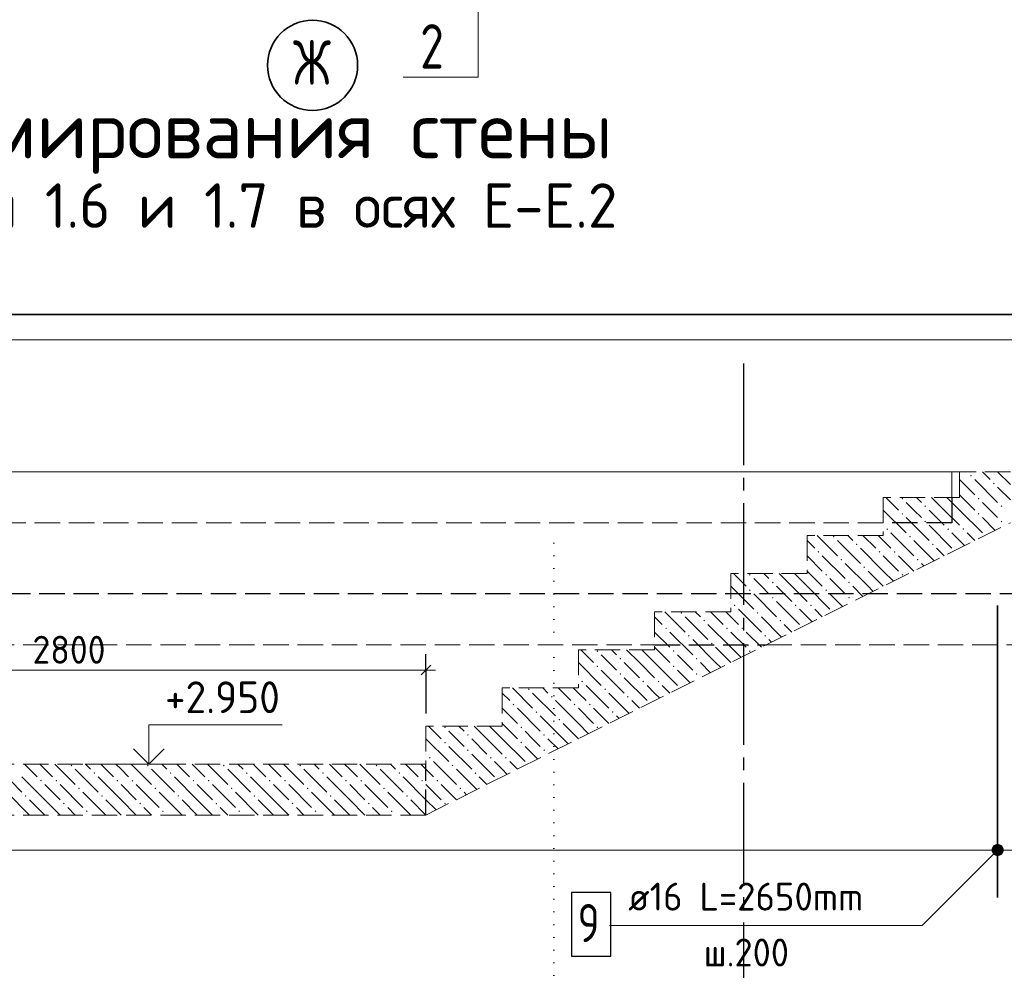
# Model space of a CAD drawing. Header units: millimetres. Extents: x 0 to 50400, y 0 to 35640.
# Tile 4 of 21: x 9482 to 18783, y 10316 to 19293. Entities that reach past the tile are written whole.
import ezdxf

# ---------------------------------------------------------------- set-up
doc = ezdxf.new("R2010")
doc.units = ezdxf.units.MM
for name, pattern in [('______2', [324, 240, -84]), ('______5', [1320, 960, -120, 120, -120]), ('______9', [120, 0, -120])]:
    doc.linetypes.add(name, pattern=pattern)
for name, color, linetype, lineweight in [('Standard', 7, 'Continuous', 25), ('Высотные отметки', 7, 'Continuous', 25), ('ЖБ Лестница', 52, 'Continuous', 25), ('ЖБ Перекрытие верхний уровень', 7, 'Continuous', 35), ('ЖБ Стена верхний уровень', 7, 'Continuous', 35), ('Заголовок чертежа', 7, 'Continuous', 25), ('Общий02', 7, 'Continuous', 18), ('Позиционная метка линия выноска', 7, 'Continuous', 13), ('Сечения символ', 7, 'Continuous', 25)]:
    doc.layers.add(name, color=color, linetype=linetype, lineweight=lineweight)
doc.layers.add('Оси', color=7, linetype='______5', true_color=0x656565)
doc.layers.add('Стена ДОП арматура У', color=7, linetype='______2', true_color=0xa0a0a0)
doc.layers.add('Размерная выноска', color=7, linetype='Continuous')
doc.styles.add('ISOCPEUR', font='txt')

msp = doc.modelspace()

# ---------------------------------------------------------------- hatches: boundary and pattern name
at = {"layer": 'ЖБ Лестница', "linetype": 'Continuous', "lineweight": 18, "transparency": 33554687}
for points in [[(18459.8, 14986.8), (18467.7, 14994.6), (18475.5, 14986.8), (18467.7, 14979)], [(18675.9, 14914.8), (18683.7, 14922.6), (18691.5, 14914.8), (18683.7, 14907)], [(17811.9, 14770.8), (17819.7, 14778.6), (17827.5, 14770.8), (17819.7, 14763)], [(18027.9, 14698.8), (18035.7, 14706.6), (18043.5, 14698.8), (18035.7, 14691)], [(18531.9, 14770.8), (18539.7, 14778.6), (18547.5, 14770.8), (18539.7, 14763)], [(18747.9, 14698.8), (18755.7, 14706.6), (18763.5, 14698.8), (18755.7, 14691)], [(17811.9, 14626.8), (17819.7, 14634.6), (17827.5, 14626.8), (17819.7, 14619)], [(18531.9, 14626.8), (18539.7, 14634.6), (18547.5, 14626.8), (18539.7, 14619)], [(18027.9, 14554.8), (18035.7, 14562.6), (18043.5, 14554.8), (18035.7, 14547)], [(18747.9, 14554.8), (18755.7, 14562.6), (18763.5, 14554.8), (18755.7, 14547)], [(17163.9, 14410.8), (17171.7, 14418.6), (17179.5, 14410.8), (17171.7, 14403)], [(17667.9, 14482.8), (17675.7, 14490.6), (17683.5, 14482.8), (17675.7, 14475)], [(17883.9, 14410.8), (17891.7, 14418.6), (17899.5, 14410.8), (17891.7, 14403)], [(18243.9, 14482.8), (18251.7, 14490.6), (18259.5, 14482.8), (18251.7, 14475)], [(18387.9, 14482.8), (18395.7, 14490.6), (18403.5, 14482.8), (18395.7, 14475)], [(17379.8, 14338.8), (17387.7, 14346.6), (17395.5, 14338.8), (17387.7, 14331)], [(18099.8, 14338.8), (18107.7, 14346.6), (18115.5, 14338.8), (18107.7, 14331)], [(17019.8, 14266.8), (17027.7, 14274.6), (17035.5, 14266.8), (17027.7, 14259)], [(17595.9, 14266.8), (17603.7, 14274.6), (17611.5, 14266.8), (17603.7, 14259)], [(17739.8, 14266.8), (17747.7, 14274.6), (17755.5, 14266.8), (17747.7, 14259)], [(17235.9, 14194.8), (17243.7, 14202.6), (17251.5, 14194.8), (17243.7, 14187)], [(17955.9, 14194.8), (17963.7, 14202.6), (17971.5, 14194.8), (17963.7, 14187)], [(16371.9, 14050.8), (16379.7, 14058.6), (16387.5, 14050.8), (16379.7, 14043)], [(17091.9, 14050.8), (17099.7, 14058.6), (17107.5, 14050.8), (17099.7, 14043)], [(17451.9, 14122.8), (17459.7, 14130.6), (17467.5, 14122.8), (17459.7, 14115)], [(17811.9, 14050.8), (17819.7, 14058.6), (17827.5, 14050.8), (17819.7, 14043)], [(16587.9, 13978.8), (16595.7, 13986.6), (16603.5, 13978.8), (16595.7, 13971)], [(17307.9, 13978.8), (17315.7, 13986.6), (17323.5, 13978.8), (17315.7, 13971)], [(16371.9, 13906.8), (16379.7, 13914.6), (16387.5, 13906.8), (16379.7, 13899)], [(17091.9, 13906.8), (17099.7, 13914.6), (17107.5, 13906.8), (17099.7, 13899)], [(16227.9, 13762.8), (16235.7, 13770.6), (16243.5, 13762.8), (16235.7, 13755)], [(16587.9, 13834.8), (16595.7, 13842.6), (16603.5, 13834.8), (16595.7, 13827)], [(16803.9, 13762.8), (16811.7, 13770.6), (16819.5, 13762.8), (16811.7, 13755)], [(16947.9, 13762.8), (16955.7, 13770.6), (16963.5, 13762.8), (16955.7, 13755)], [(17307.9, 13834.8), (17315.7, 13842.6), (17323.5, 13834.8), (17315.7, 13827)], [(15723.9, 13690.8), (15731.7, 13698.6), (15739.5, 13690.8), (15731.7, 13683)], [(16443.9, 13690.8), (16451.7, 13698.6), (16459.5, 13690.8), (16451.7, 13683)], [(15939.9, 13618.8), (15947.7, 13626.6), (15955.5, 13618.8), (15947.7, 13611)], [(16659.8, 13618.8), (16667.7, 13626.6), (16675.5, 13618.8), (16667.7, 13611)], [(15579.9, 13546.8), (15587.7, 13554.6), (15595.5, 13546.8), (15587.7, 13539)], [(16155.9, 13546.8), (16163.7, 13554.6), (16171.5, 13546.8), (16163.7, 13539)], [(16299.9, 13546.8), (16307.7, 13554.6), (16315.5, 13546.8), (16307.7, 13539)], [(15795.9, 13474.8), (15803.7, 13482.6), (15811.5, 13474.8), (15803.7, 13467)], [(16011.9, 13402.8), (16019.7, 13410.6), (16027.5, 13402.8), (16019.7, 13395)], [(16515.9, 13474.8), (16523.7, 13482.6), (16531.5, 13474.8), (16523.7, 13467)], [(14931.9, 13330.8), (14939.7, 13338.6), (14947.5, 13330.8), (14939.7, 13323)], [(15651.9, 13330.8), (15659.7, 13338.6), (15667.5, 13330.8), (15659.7, 13323)], [(16371.9, 13330.8), (16379.7, 13338.6), (16387.5, 13330.8), (16379.7, 13323)], [(15147.9, 13258.8), (15155.7, 13266.6), (15163.5, 13258.8), (15155.7, 13251)], [(15867.9, 13258.8), (15875.7, 13266.6), (15883.5, 13258.8), (15875.7, 13251)], [(14931.9, 13186.8), (14939.7, 13194.6), (14947.5, 13186.8), (14939.7, 13179)], [(15147.9, 13114.8), (15155.7, 13122.6), (15163.5, 13114.8), (15155.7, 13107)], [(15651.9, 13186.8), (15659.7, 13194.6), (15667.5, 13186.8), (15659.7, 13179)], [(15867.9, 13114.8), (15875.7, 13122.6), (15883.5, 13114.8), (15875.7, 13107)], [(14787.9, 13042.8), (14795.7, 13050.6), (14803.5, 13042.8), (14795.7, 13035)], [(15363.8, 13042.8), (15371.7, 13050.6), (15379.5, 13042.8), (15371.7, 13035)], [(15507.9, 13042.8), (15515.7, 13050.6), (15523.5, 13042.8), (15515.7, 13035)], [(14283.8, 12970.8), (14291.7, 12978.6), (14299.5, 12970.8), (14291.7, 12963)], [(15003.8, 12970.8), (15011.7, 12978.6), (15019.5, 12970.8), (15011.7, 12963)], [(14139.9, 12826.8), (14147.7, 12834.6), (14155.5, 12826.8), (14147.7, 12819)], [(14499.9, 12898.8), (14507.7, 12906.6), (14515.5, 12898.8), (14507.7, 12891)], [(14715.9, 12826.8), (14723.7, 12834.6), (14731.5, 12826.8), (14723.7, 12819)], [(14859.9, 12826.8), (14867.7, 12834.6), (14875.5, 12826.8), (14867.7, 12819)], [(15219.9, 12898.8), (15227.7, 12906.6), (15235.5, 12898.8), (15227.7, 12891)], [(14355.9, 12754.8), (14363.7, 12762.6), (14371.5, 12754.8), (14363.7, 12747)], [(15075.9, 12754.8), (15083.7, 12762.6), (15091.5, 12754.8), (15083.7, 12747)], [(14571.9, 12682.8), (14579.7, 12690.6), (14587.5, 12682.8), (14579.7, 12675)], [(13491.9, 12610.8), (13499.7, 12618.6), (13507.5, 12610.8), (13499.7, 12603)], [(14211.9, 12610.8), (14219.7, 12618.6), (14227.5, 12610.8), (14219.7, 12603)], [(14931.9, 12610.8), (14939.7, 12618.6), (14947.5, 12610.8), (14939.7, 12603)], [(13491.9, 12466.8), (13499.7, 12474.6), (13507.5, 12466.8), (13499.7, 12459)], [(13707.9, 12538.8), (13715.7, 12546.6), (13723.5, 12538.8), (13715.7, 12531)], [(14211.9, 12466.8), (14219.7, 12474.6), (14227.5, 12466.8), (14219.7, 12459)], [(14427.9, 12538.8), (14435.7, 12546.6), (14443.5, 12538.8), (14435.7, 12531)], [(13707.9, 12394.8), (13715.7, 12402.6), (13723.5, 12394.8), (13715.7, 12387)], [(14427.9, 12394.8), (14435.7, 12402.6), (14443.5, 12394.8), (14435.7, 12387)], [(13347.9, 12322.8), (13355.7, 12330.6), (13363.5, 12322.8), (13355.7, 12315)], [(13923.8, 12322.8), (13931.7, 12330.6), (13939.5, 12322.8), (13931.7, 12315)], [(14067.9, 12322.8), (14075.7, 12330.6), (14083.5, 12322.8), (14075.7, 12315)], [(9963.8, 12250.8), (9971.7, 12258.6), (9979.5, 12250.8), (9971.7, 12243)], [(10179.9, 12178.8), (10187.7, 12186.6), (10195.5, 12178.8), (10187.7, 12171)], [(10683.8, 12250.8), (10691.7, 12258.6), (10699.5, 12250.8), (10691.7, 12243)], [(10899.9, 12178.8), (10907.7, 12186.6), (10915.5, 12178.8), (10907.7, 12171)], [(11403.8, 12250.8), (11411.7, 12258.6), (11419.5, 12250.8), (11411.7, 12243)], [(11619.9, 12178.8), (11627.7, 12186.6), (11635.5, 12178.8), (11627.7, 12171)], [(12123.8, 12250.8), (12131.7, 12258.6), (12139.5, 12250.8), (12131.7, 12243)], [(12339.9, 12178.8), (12347.7, 12186.6), (12355.5, 12178.8), (12347.7, 12171)], [(12843.8, 12250.8), (12851.7, 12258.6), (12859.5, 12250.8), (12851.7, 12243)], [(13059.9, 12178.8), (13067.7, 12186.6), (13075.5, 12178.8), (13067.7, 12171)], [(13563.8, 12250.8), (13571.7, 12258.6), (13579.5, 12250.8), (13571.7, 12243)], [(13779.9, 12178.8), (13787.7, 12186.6), (13795.5, 12178.8), (13787.7, 12171)], [(9675.9, 12106.8), (9683.7, 12114.6), (9691.5, 12106.8), (9683.7, 12099)], [(9819.9, 12106.8), (9827.7, 12114.6), (9835.5, 12106.8), (9827.7, 12099)], [(10395.9, 12106.8), (10403.7, 12114.6), (10411.5, 12106.8), (10403.7, 12099)], [(10539.9, 12106.8), (10547.7, 12114.6), (10555.5, 12106.8), (10547.7, 12099)], [(11115.9, 12106.8), (11123.7, 12114.6), (11131.5, 12106.8), (11123.7, 12099)], [(11259.9, 12106.8), (11267.7, 12114.6), (11275.5, 12106.8), (11267.7, 12099)], [(11835.9, 12106.8), (11843.7, 12114.6), (11851.5, 12106.8), (11843.7, 12099)], [(11979.9, 12106.8), (11987.7, 12114.6), (11995.5, 12106.8), (11987.7, 12099)], [(12555.9, 12106.8), (12563.7, 12114.6), (12571.5, 12106.8), (12563.7, 12099)], [(12699.9, 12106.8), (12707.7, 12114.6), (12715.5, 12106.8), (12707.7, 12099)], [(13275.9, 12106.8), (13283.7, 12114.6), (13291.5, 12106.8), (13283.7, 12099)], [(13419.9, 12106.8), (13427.7, 12114.6), (13435.5, 12106.8), (13427.7, 12099)], [(10035.9, 12034.8), (10043.7, 12042.6), (10051.5, 12034.8), (10043.7, 12027)], [(10755.9, 12034.8), (10763.7, 12042.6), (10771.5, 12034.8), (10763.7, 12027)], [(11475.9, 12034.8), (11483.7, 12042.6), (11491.5, 12034.8), (11483.7, 12027)], [(12195.9, 12034.8), (12203.7, 12042.6), (12211.5, 12034.8), (12203.7, 12027)], [(12915.9, 12034.8), (12923.7, 12042.6), (12931.5, 12034.8), (12923.7, 12027)], [(13635.9, 12034.8), (13643.7, 12042.6), (13651.5, 12034.8), (13643.7, 12027)], [(9531.9, 11962.8), (9539.7, 11970.6), (9547.5, 11962.8), (9539.7, 11955)], [(10251.9, 11962.8), (10259.7, 11970.6), (10267.5, 11962.8), (10259.7, 11955)], [(10971.9, 11962.8), (10979.7, 11970.6), (10987.5, 11962.8), (10979.7, 11955)], [(11691.9, 11962.8), (11699.7, 11970.6), (11707.5, 11962.8), (11699.7, 11955)], [(12411.9, 11962.8), (12419.7, 11970.6), (12427.5, 11962.8), (12419.7, 11955)], [(13131.9, 11962.8), (13139.7, 11970.6), (13147.5, 11962.8), (13139.7, 11955)], [(9891.9, 11890.8), (9899.7, 11898.6), (9907.5, 11890.8), (9899.7, 11883)], [(10107.9, 11818.8), (10115.7, 11826.6), (10123.5, 11818.8), (10115.7, 11811)], [(10611.9, 11890.8), (10619.7, 11898.6), (10627.5, 11890.8), (10619.7, 11883)], [(10827.9, 11818.8), (10835.7, 11826.6), (10843.5, 11818.8), (10835.7, 11811)], [(11331.9, 11890.8), (11339.7, 11898.6), (11347.5, 11890.8), (11339.7, 11883)], [(11547.9, 11818.8), (11555.7, 11826.6), (11563.5, 11818.8), (11555.7, 11811)], [(12051.9, 11890.8), (12059.7, 11898.6), (12067.5, 11890.8), (12059.7, 11883)], [(12267.9, 11818.8), (12275.7, 11826.6), (12283.5, 11818.8), (12275.7, 11811)], [(12771.9, 11890.8), (12779.7, 11898.6), (12787.5, 11890.8), (12779.7, 11883)], [(12987.9, 11818.8), (12995.7, 11826.6), (13003.5, 11818.8), (12995.7, 11811)], [(13491.9, 11890.8), (13499.7, 11898.6), (13507.5, 11890.8), (13499.7, 11883)]]:
    msp.add_hatch(color=7, dxfattribs=at).paths.add_polyline_path(points, flags=16)
at = {"layer": 'Позиционная метка линия выноска', "linetype": 'Continuous', "lineweight": 13, "transparency": 33554687}
for points in [[(18757.8, 11414.1), (18681.5, 11490.4), (18667.7, 11466)], [(18757.8, 11414.1), (18667.7, 11466), (18733.4, 11400.3)], [(18733.4, 11400.3), (18667.7, 11466), (18667.7, 11438.5)], [(18771.6, 11438.5), (18705.9, 11504.2), (18681.5, 11490.4)], [(18771.6, 11438.5), (18681.5, 11490.4), (18757.8, 11414.1)], [(18771.6, 11466), (18733.4, 11504.2), (18705.9, 11504.2)], [(18771.6, 11466), (18705.9, 11504.2), (18771.6, 11438.5)], [(18733.4, 11504.2), (18771.6, 11466), (18757.8, 11490.4)], [(18733.4, 11400.3), (18667.7, 11438.5), (18705.9, 11400.3)], [(18705.9, 11400.3), (18667.7, 11438.5), (18681.5, 11414.1)]]:
    msp.add_hatch(color=7, dxfattribs=at).paths.add_polyline_path(points)

# ---------------------------------------------------------------- linework, layer by layer
at = {"layer": 'Standard', "color": 7, "linetype": 'Continuous', "lineweight": -3, "transparency": 33554687}
for q in [(13319.6, 13301.4), (13319.6, 13001.4), (13319.6, 12742.8)]:
    msp.add_line((13319.6, 13151.4), q, dxfattribs=at)
at = {"layer": 'Standard', "color": 7, "linetype": 'Continuous', "lineweight": 13, "transparency": 33554687}
for p, q in [((6599.6, 13151.4), (13319.6, 13151.4)), ((13319.6, 13151.4), (13409.6, 13151.4))]:
    msp.add_line(p, q, dxfattribs=at)
at = {"layer": 'Standard', "color": 7, "linetype": 'Continuous', "lineweight": 25, "transparency": 33554687}
msp.add_line((13274.6, 13106.4), (13364.6, 13196.4), dxfattribs=at)
at = {"layer": 'Standard', "color": 254, "linetype": 'Continuous', "lineweight": 35, "true_color": 0xc4c4ff, "transparency": 33554687}
msp.add_lwpolyline([(4927.3, 3618.4), (23431.3, 3618.4), (23431.3, 16510.5), (4927.3, 16510.5), (4927.3, 3618.4)], dxfattribs=at)
at = {"layer": 'Высотные отметки', "color": 7, "linetype": 'Continuous', "lineweight": 35, "transparency": 33554687}
for q in [(10556.7, 12408.2), (10556.7, 12408.2), (10847.5, 12408.2), (10847.5, 12408.2)]:
    msp.add_line((10702.1, 12262.8), q, dxfattribs=at)
at = {"layer": 'Высотные отметки', "color": 7, "linetype": 'Continuous', "lineweight": 13, "transparency": 33554687}
msp.add_line((10102.1, 12262.8), (11002.1, 12262.8), dxfattribs=at)
msp.add_line((10102.1, 12262.8), (11002.1, 12262.8), dxfattribs=at)
msp.add_lwpolyline([(10702.1, 12262.8), (10702.1, 12634.9), (11962.1, 12634.9)], dxfattribs=at)
msp.add_lwpolyline([(10702.1, 12262.8), (10702.1, 12634.9), (11962.1, 12634.9)], dxfattribs=at)
at = {"layer": 'ЖБ Лестница', "color": 7, "linetype": '______2', "lineweight": 13, "transparency": 33554687}
for p, q in [((18359.6, 15022.8), (18359.6, 14782.8)), ((18839.6, 15022.8), (18359.6, 15022.8)), ((17639.6, 14782.8), (17639.6, 14422.8)), ((18359.6, 14782.8), (17639.6, 14782.8)), ((13319.6, 11782.8), (18839.6, 14542.8)), ((16919.6, 14422.8), (16919.6, 14062.8)), ((17639.6, 14422.8), (16919.6, 14422.8)), ((16199.6, 14062.8), (16199.6, 13702.8)), ((16919.6, 14062.8), (16199.6, 14062.8)), ((15479.6, 13702.8), (15479.6, 13342.8)), ((16199.6, 13702.8), (15479.6, 13702.8)), ((14759.6, 13342.8), (14759.6, 12982.8)), ((15479.6, 13342.8), (14759.6, 13342.8)), ((14039.6, 12982.8), (14039.6, 12622.8)), ((14759.6, 12982.8), (14039.6, 12982.8)), ((13319.6, 12622.8), (13319.6, 12262.8)), ((14039.6, 12622.8), (13319.6, 12622.8)), ((13319.6, 12262.8), (6599.6, 12262.8)), ((10390.1, 12262.8), (11014.1, 12262.8)), ((6599.6, 11782.8), (13319.6, 11782.8))]:
    msp.add_line(p, q, dxfattribs=at)
at = {"layer": 'ЖБ Лестница', "color": 9, "linetype": 'Continuous', "lineweight": 18, "true_color": 0xc7c7c7, "transparency": 33554687}
for p, q in [((18431.7, 15022.8), (18431.7, 15022.8)), ((18575.7, 15022.8), (18647.7, 14950.8)), ((18719.7, 15022.8), (18839.6, 14902.8)), ((18359.6, 14950.8), (18503.6, 14806.8)), ((18503.6, 14950.8), (18719.6, 14734.8)), ((18359.6, 14806.8), (18359.6, 14806.8)), ((18359.6, 14806.8), (18503.6, 14662.8)), ((18839.6, 14758.8), (18719.6, 14878.8)), ((17663.6, 14782.8), (17783.6, 14662.8)), ((17927.7, 14662.8), (17855.6, 14734.8)), ((17951.7, 14782.8), (17999.6, 14734.8)), ((18215.6, 14662.8), (18095.6, 14782.8)), ((18239.6, 14782.8), (18359.6, 14662.8)), ((18647.7, 14662.8), (18575.6, 14734.8)), ((17639.6, 14662.8), (17855.6, 14446.8)), ((17639.6, 14662.8), (17639.6, 14662.8)), ((17999.6, 14590.8), (17927.7, 14662.8)), ((18071.7, 14662.8), (18215.6, 14518.8)), ((18215.6, 14662.8), (18359.6, 14518.8)), ((18359.6, 14662.8), (18575.6, 14446.8)), ((18719.6, 14590.8), (18647.7, 14662.8)), ((17639.6, 14518.8), (17639.6, 14518.8)), ((17855.6, 14590.8), (18071.7, 14374.8)), ((18071.7, 14518.8), (18287.7, 14302.8)), ((18575.6, 14590.8), (18695.7, 14470.8)), ((17015.7, 14422.8), (17207.7, 14230.8)), ((17303.7, 14422.8), (17351.7, 14374.8)), ((17447.7, 14422.8), (17567.7, 14302.8)), ((17639.6, 14374.8), (17591.7, 14422.8)), ((17711.7, 14446.8), (17927.7, 14230.8)), ((18359.6, 14374.8), (18287.7, 14446.8)), ((18431.7, 14446.8), (18503.7, 14374.8)), ((16991.7, 14302.8), (16919.6, 14374.8)), ((16919.6, 14374.8), (16919.6, 14374.8)), ((17207.7, 14374.8), (17423.6, 14158.8)), ((17711.7, 14302.8), (17639.6, 14374.8)), ((17927.7, 14374.8), (18119.6, 14182.8)), ((18407.7, 14326.8), (18359.6, 14374.8)), ((16919.6, 14230.8), (17063.6, 14086.8)), ((17063.6, 14230.8), (17279.6, 14014.8)), ((17639.6, 14086.8), (17423.6, 14302.8)), ((17639.6, 14230.8), (17783.6, 14086.8)), ((17783.6, 14230.8), (17927.7, 14086.8)), ((18215.6, 14230.8), (18143.6, 14302.8)), ((17495.6, 13942.8), (17279.6, 14158.8)), ((18023.6, 14134.8), (17999.6, 14158.8)), ((16223.6, 14062.8), (16343.6, 13942.8)), ((16511.7, 14062.8), (16559.6, 14014.8)), ((16775.6, 13942.8), (16655.6, 14062.8)), ((16799.6, 14062.8), (16919.6, 13942.8)), ((16919.6, 14086.8), (16919.6, 14086.8)), ((16919.6, 14086.8), (17063.6, 13942.8)), ((17495.6, 14086.8), (17639.6, 13942.8)), ((17639.6, 14086.8), (17735.6, 13990.8)), ((16487.7, 13942.8), (16415.6, 14014.8)), ((17207.7, 13942.8), (17135.6, 14014.8)), ((16199.6, 13942.8), (16415.6, 13726.8)), ((16199.6, 13942.8), (16199.6, 13942.8)), ((16415.6, 13870.8), (16631.7, 13654.8)), ((16559.6, 13870.8), (16487.7, 13942.8)), ((16631.7, 13942.8), (16775.6, 13798.8)), ((16775.6, 13942.8), (16919.6, 13798.8)), ((16919.6, 13942.8), (17135.6, 13726.8)), ((17135.6, 13870.8), (17255.7, 13750.8)), ((17279.6, 13870.8), (17207.7, 13942.8)), ((17351.7, 13942.8), (17447.6, 13846.8)), ((17495.6, 13942.8), (17543.6, 13894.8)), ((17639.6, 13942.8), (17639.6, 13942.8)), ((16199.6, 13798.8), (16199.6, 13798.8)), ((16631.7, 13798.8), (16847.7, 13582.8)), ((15575.7, 13702.8), (15767.7, 13510.8)), ((15863.7, 13702.8), (15911.7, 13654.8)), ((16007.7, 13702.8), (16127.7, 13582.8)), ((16199.6, 13654.8), (16151.7, 13702.8)), ((16271.7, 13726.8), (16487.7, 13510.8)), ((16919.6, 13654.8), (16847.7, 13726.8)), ((16991.7, 13726.8), (17063.7, 13654.8)), ((15551.7, 13582.8), (15479.6, 13654.8)), ((15479.6, 13654.8), (15479.6, 13654.8)), ((15767.7, 13654.8), (15983.6, 13438.8)), ((16199.6, 13366.8), (15983.6, 13582.8)), ((16271.7, 13582.8), (16199.6, 13654.8)), ((16487.7, 13654.8), (16679.6, 13462.8)), ((16775.6, 13510.8), (16703.6, 13582.8)), ((16967.7, 13606.8), (16919.6, 13654.8)), ((15479.6, 13510.8), (15623.6, 13366.8)), ((15623.6, 13510.8), (15839.6, 13294.8)), ((16199.6, 13510.8), (16343.6, 13366.8)), ((16343.6, 13510.8), (16487.7, 13366.8)), ((16055.6, 13222.8), (15839.6, 13438.8)), ((16583.6, 13414.8), (16559.6, 13438.8)), ((14783.6, 13342.8), (14903.6, 13222.8)), ((15071.7, 13342.8), (15119.6, 13294.8)), ((15335.6, 13222.8), (15215.6, 13342.8)), ((15359.6, 13342.8), (15479.6, 13222.8)), ((15479.6, 13366.8), (15479.6, 13366.8)), ((15479.6, 13366.8), (15623.6, 13222.8)), ((16055.6, 13366.8), (16199.6, 13222.8)), ((16199.6, 13366.8), (16295.6, 13270.8)), ((14759.6, 13222.8), (14975.6, 13006.8)), ((14759.6, 13222.8), (14759.6, 13222.8)), ((15047.7, 13222.8), (14975.6, 13294.8)), ((15119.6, 13150.8), (15047.7, 13222.8)), ((15191.7, 13222.8), (15335.6, 13078.8)), ((15335.6, 13222.8), (15479.6, 13078.8)), ((15479.6, 13222.8), (15695.6, 13006.8)), ((15767.7, 13222.8), (15695.6, 13294.8)), ((15839.6, 13150.8), (15767.7, 13222.8)), ((15911.7, 13222.8), (16007.6, 13126.8)), ((16055.6, 13222.8), (16103.6, 13174.8)), ((16199.6, 13222.8), (16199.6, 13222.8)), ((14975.6, 13150.8), (15191.7, 12934.8)), ((15695.6, 13150.8), (15815.7, 13030.8)), ((14759.6, 13078.8), (14759.6, 13078.8)), ((15191.7, 13078.8), (15407.7, 12862.8)), ((14111.7, 12862.8), (14039.6, 12934.8)), ((14039.6, 12934.8), (14039.6, 12934.8)), ((14135.7, 12982.8), (14327.7, 12790.8)), ((14327.7, 12934.8), (14543.6, 12718.8)), ((14423.7, 12982.8), (14471.7, 12934.8)), ((14567.7, 12982.8), (14687.7, 12862.8)), ((14759.6, 12934.8), (14711.7, 12982.8)), ((14831.7, 12862.8), (14759.6, 12934.8)), ((14831.7, 13006.8), (15047.7, 12790.8)), ((15047.7, 12934.8), (15239.6, 12742.8)), ((15479.6, 12934.8), (15407.7, 13006.8)), ((15527.7, 12886.8), (15479.6, 12934.8)), ((15551.7, 13006.8), (15623.7, 12934.8)), ((14759.6, 12646.8), (14543.6, 12862.8)), ((15335.6, 12790.8), (15263.6, 12862.8)), ((14039.6, 12790.8), (14183.6, 12646.8)), ((14183.6, 12790.8), (14399.6, 12574.8)), ((14759.6, 12790.8), (14903.6, 12646.8)), ((14903.6, 12790.8), (15047.7, 12646.8)), ((14615.6, 12502.8), (14399.6, 12718.8)), ((15143.6, 12694.8), (15119.6, 12718.8)), ((13343.6, 12622.8), (13463.6, 12502.8)), ((13607.7, 12502.8), (13535.6, 12574.8)), ((13631.7, 12622.8), (13679.6, 12574.8)), ((13895.6, 12502.8), (13775.6, 12622.8)), ((13919.6, 12622.8), (14039.6, 12502.8)), ((14039.6, 12646.8), (14039.6, 12646.8)), ((14039.6, 12646.8), (14183.6, 12502.8)), ((14327.7, 12502.8), (14255.6, 12574.8)), ((14615.6, 12646.8), (14759.6, 12502.8)), ((14759.6, 12646.8), (14855.6, 12550.8)), ((13319.6, 12502.8), (13535.6, 12286.8)), ((13679.6, 12430.8), (13607.7, 12502.8)), ((13751.7, 12502.8), (13895.6, 12358.8)), ((13895.6, 12502.8), (14039.6, 12358.8)), ((14039.6, 12502.8), (14255.6, 12286.8)), ((14399.6, 12430.8), (14327.7, 12502.8)), ((14471.7, 12502.8), (14567.6, 12406.8)), ((14615.6, 12502.8), (14663.6, 12454.8)), ((14759.6, 12502.8), (14759.6, 12502.8)), ((13535.6, 12430.8), (13751.7, 12214.8)), ((14255.6, 12430.8), (14375.7, 12310.8)), ((13319.6, 12358.8), (13319.6, 12358.8)), ((13391.7, 12286.8), (13607.7, 12070.8)), ((13751.7, 12358.8), (13967.7, 12142.8)), ((14039.6, 12214.8), (13967.7, 12286.8)), ((14111.7, 12286.8), (14183.7, 12214.8)), ((9287.7, 12214.8), (9503.6, 11998.8)), ((9527.7, 12262.8), (9647.7, 12142.8)), ((9719.6, 12214.8), (9671.7, 12262.8)), ((9791.7, 12142.8), (9719.6, 12214.8)), ((9815.7, 12262.8), (10007.7, 12070.8)), ((10007.7, 12214.8), (10223.6, 11998.8)), ((10103.7, 12262.8), (10151.7, 12214.8)), ((10247.7, 12262.8), (10367.7, 12142.8)), ((10439.6, 12214.8), (10391.7, 12262.8)), ((10511.7, 12142.8), (10439.6, 12214.8)), ((10535.7, 12262.8), (10727.7, 12070.8)), ((10727.7, 12214.8), (10943.6, 11998.8)), ((10823.7, 12262.8), (10871.7, 12214.8)), ((10967.7, 12262.8), (11087.7, 12142.8)), ((11159.6, 12214.8), (11111.7, 12262.8)), ((11231.7, 12142.8), (11159.6, 12214.8)), ((11255.7, 12262.8), (11447.7, 12070.8)), ((11447.7, 12214.8), (11663.6, 11998.8)), ((11543.7, 12262.8), (11591.7, 12214.8)), ((11687.7, 12262.8), (11807.7, 12142.8)), ((11879.6, 12214.8), (11831.7, 12262.8)), ((11951.7, 12142.8), (11879.6, 12214.8)), ((11975.7, 12262.8), (12167.7, 12070.8)), ((12167.7, 12214.8), (12383.6, 11998.8)), ((12263.7, 12262.8), (12311.7, 12214.8)), ((12407.7, 12262.8), (12527.7, 12142.8)), ((12599.6, 12214.8), (12551.7, 12262.8)), ((12671.7, 12142.8), (12599.6, 12214.8)), ((12695.7, 12262.8), (12887.7, 12070.8)), ((12887.7, 12214.8), (13103.6, 11998.8)), ((12983.7, 12262.8), (13031.7, 12214.8)), ((13127.7, 12262.8), (13247.7, 12142.8)), ((13319.6, 12214.8), (13271.7, 12262.8)), ((13391.7, 12142.8), (13319.6, 12214.8)), ((13607.7, 12214.8), (13799.6, 12022.8)), ((14087.7, 12166.8), (14039.6, 12214.8)), ((9719.6, 11926.8), (9503.6, 12142.8)), ((10439.6, 11926.8), (10223.6, 12142.8)), ((11159.6, 11926.8), (10943.6, 12142.8)), ((11879.6, 11926.8), (11663.6, 12142.8)), ((12599.6, 11926.8), (12383.6, 12142.8)), ((13319.6, 11926.8), (13103.6, 12142.8)), ((13895.6, 12070.8), (13823.6, 12142.8)), ((9575.6, 11782.8), (9359.6, 11998.8)), ((9719.6, 12070.8), (9863.6, 11926.8)), ((9863.6, 12070.8), (10079.6, 11854.8)), ((10295.6, 11782.8), (10079.6, 11998.8)), ((10439.6, 12070.8), (10583.6, 11926.8)), ((10583.6, 12070.8), (10799.6, 11854.8)), ((11015.6, 11782.8), (10799.6, 11998.8)), ((11159.6, 12070.8), (11303.6, 11926.8)), ((11303.6, 12070.8), (11519.6, 11854.8)), ((11735.6, 11782.8), (11519.6, 11998.8)), ((11879.6, 12070.8), (12023.6, 11926.8)), ((12023.6, 12070.8), (12239.6, 11854.8)), ((12455.6, 11782.8), (12239.6, 11998.8)), ((12599.6, 12070.8), (12743.6, 11926.8)), ((12743.6, 12070.8), (12959.6, 11854.8)), ((13175.6, 11782.8), (12959.6, 11998.8)), ((13319.6, 12070.8), (13463.6, 11926.8)), ((13463.6, 12070.8), (13607.7, 11926.8)), ((13703.6, 11974.8), (13679.6, 11998.8)), ((9575.6, 11926.8), (9719.6, 11782.8)), ((9719.6, 11926.8), (9863.6, 11782.8)), ((10295.6, 11926.8), (10439.6, 11782.8)), ((10439.6, 11926.8), (10583.6, 11782.8)), ((11015.6, 11926.8), (11159.6, 11782.8)), ((11159.6, 11926.8), (11303.6, 11782.8)), ((11735.6, 11926.8), (11879.6, 11782.8)), ((11879.6, 11926.8), (12023.6, 11782.8)), ((12455.6, 11926.8), (12599.6, 11782.8)), ((12599.6, 11926.8), (12743.6, 11782.8)), ((13319.6, 11926.8), (13415.6, 11830.8)), ((10007.7, 11782.8), (9935.6, 11854.8)), ((10727.7, 11782.8), (10655.6, 11854.8)), ((11447.7, 11782.8), (11375.6, 11854.8)), ((12167.7, 11782.8), (12095.6, 11854.8)), ((12887.7, 11782.8), (12815.6, 11854.8))]:
    msp.add_line(p, q, dxfattribs=at)
at = {"layer": 'ЖБ Лестница', "color": 253, "linetype": '______2', "lineweight": -3, "true_color": 0xababab, "transparency": 33554687}
msp.add_line((13319.6, 11782.8), (13319.6, 12262.8), dxfattribs=at)
at = {"layer": 'ЖБ Лестница', "color": 9, "linetype": 'Continuous', "lineweight": 18, "true_color": 0xc7c7c7, "transparency": 33554687}
msp.add_lwpolyline([(13175.6, 11926.8), (13319.6, 11782.8), (13319.6, 11782.8)], dxfattribs=at)
at = {"layer": 'ЖБ Перекрытие верхний уровень', "color": 7, "linetype": '______2', "lineweight": 18, "transparency": 33554687}
for p, q in [((18287.7, 15022.8), (6599.6, 15022.8)), ((18287.7, 15022.8), (18287.7, 14782.8)), ((18359.6, 15022.8), (18287.7, 15022.8)), ((17639.6, 14542.8), (6599.6, 14542.8)), ((6599.6, 13390.8), (15479.6, 13390.8)), ((16535.6, 13390.8), (21839.6, 13390.8))]:
    msp.add_line(p, q, dxfattribs=at)
at = {"layer": 'ЖБ Перекрытие верхний уровень', "color": 253, "linetype": '______2', "lineweight": -3, "true_color": 0xababab, "transparency": 33554687}
for p, q in [((18287.7, 14782.8), (18287.7, 14542.8)), ((18287.7, 14542.8), (17639.6, 14542.8)), ((23191.3, 13870.8), (6119.7, 13870.8)), ((15479.6, 13390.8), (16535.6, 13390.8))]:
    msp.add_line(p, q, dxfattribs=at)
at = {"layer": 'ЖБ Стена верхний уровень', "color": 7, "linetype": 'Continuous', "lineweight": 18, "transparency": 33554687}
for p, q in [((18287.7, 15022.8), (6599.6, 15022.8)), ((6599.6, 15022.8), (18287.7, 15022.8))]:
    msp.add_line(p, q, dxfattribs=at)
at = {"layer": 'Общий02', "color": 251, "linetype": 'Continuous', "lineweight": 13, "true_color": 0x494949, "transparency": 33554687}
msp.add_line((21599.6, 11452.3), (6836.4, 11452.3), dxfattribs=at)
at = {"layer": 'Оси', "color": 8, "linetype": '______5', "lineweight": -3, "transparency": 33554687}
msp.add_line((16319.6, 16046.4), (16319.6, 1940.3), dxfattribs=at)
at = {"layer": 'Оси', "color": 7, "linetype": 'Continuous', "lineweight": 35, "transparency": 33554687}
msp.add_circle((12248.4, 18862.5), 425.6, dxfattribs=at)
at = {"layer": 'Позиционная метка линия выноска', "color": 7, "linetype": 'Continuous', "lineweight": 13, "transparency": 33554687}
for p, q in [((18681.5, 11490.4), (18681.5, 11490.4)), ((18757.8, 11490.4), (18757.8, 11490.4)), ((18681.5, 11414.1), (18681.5, 11414.1)), ((18757.8, 11414.1), (18757.8, 11414.1))]:
    msp.add_line(p, q, dxfattribs=at)
msp.add_lwpolyline([(18719.6, 11452.3), (18006.9, 10739.5), (15054.9, 10739.5)], dxfattribs=at)
msp.add_circle((18719.6, 11452.3), 54, dxfattribs=at)
at = {"layer": 'Размерная выноска', "color": 7, "linetype": 'Continuous', "lineweight": 13, "transparency": 33554687}
msp.add_line((6527.7, 16270.5), (21911.7, 16270.5), dxfattribs=at)
at = {"layer": 'Сечения символ', "color": 7, "linetype": '______9', "lineweight": 13, "transparency": 33554687}
msp.add_line((14526.3, 14350), (14526.3, 3351.5), dxfattribs=at)
at = {"layer": 'Сечения символ', "color": 7, "linetype": 'Continuous', "lineweight": 13, "transparency": 33554687}
msp.add_lwpolyline([(13811.8, 20610.1), (13811.8, 18749.5), (13103.8, 18749.5)], dxfattribs=at)
at = {"layer": 'Стена ДОП арматура У', "color": 19, "linetype": 'Continuous', "lineweight": 35, "true_color": 0x5a2814, "transparency": 33554687}
msp.add_line((18719.6, 11005.2), (18719.6, 13762.8), dxfattribs=at)
at = {"layer": 'Стена ДОП арматура У', "color": 7, "linetype": 'Continuous', "lineweight": 25, "transparency": 33554687}
msp.add_lwpolyline([(14693.2, 10450.4), (15065.2, 10450.4), (15065.2, 11050.4), (14693.2, 11050.4), (14693.2, 10450.4)], dxfattribs=at)

# ---------------------------------------------------------------- texts
at = {"layer": 'Standard', "color": 7, "linetype": 'Continuous', "lineweight": 25, "transparency": 33554687, "insert": (9603.3, 13211.4), "char_height": 264, "width": 861.713, "attachment_point": 7, "style": 'ISOCPEUR'}
msp.add_mtext('\\W0.93;2800', dxfattribs=at)
at = {"layer": 'Высотные отметки', "color": 7, "linetype": 'Continuous', "lineweight": 25, "transparency": 33554687, "insert": (10854.8, 12744.9), "char_height": 300, "width": 1281.437, "attachment_point": 7, "style": 'ISOCPEUR'}
msp.add_mtext('\\W0.95;+2.950', dxfattribs=at)
at = {"layer": 'Заголовок чертежа', "color": 7, "linetype": 'Continuous', "lineweight": 50, "transparency": 33554687, "attachment_point": 7, "style": 'ISOCPEUR'}
for s, insert, char_height, width in [('\\W0.99;Схема армирования стены', (6222.8, 17837.3), 540, 9225.741), ('\\W0.97;между осями 1.6 и 1.7 в осях Е-Е.2', (6222.8, 17213.6), 420, 9314.135)]:
    msp.add_mtext(s, dxfattribs=dict(at, insert=insert, char_height=char_height, width=width))
at = {"layer": 'Оси', "color": 7, "linetype": 'Continuous', "lineweight": 35, "transparency": 33554687, "insert": (12064.6, 18679.8), "char_height": 420, "width": 520.625, "attachment_point": 7, "style": 'ISOCPEUR'}
msp.add_mtext('\\W0.73;Ж', dxfattribs=at)
at = {"layer": 'Сечения символ', "color": 7, "linetype": 'Continuous', "lineweight": 18, "transparency": 33554687, "insert": (13265, 18831.5), "char_height": 420, "width": 456.982, "attachment_point": 7, "style": 'ISOCPEUR'}
msp.add_mtext('\\W0.78;2', dxfattribs=at)
at = {"layer": 'Стена ДОП арматура У', "color": 7, "linetype": 'Continuous', "lineweight": 13, "transparency": 33554687, "attachment_point": 7, "style": 'ISOCPEUR'}
for s, insert, char_height, width in [('\\W0.96;ø16 L=2650mm ', (15230.2, 10880.3), 264, 2580.627), ('\\W0.78;9', (14753.2, 10582.4), 360, 391.688), ('\\W0.95;ш.200 ', (15943, 10352.3), 264, 1154.555)]:
    msp.add_mtext(s, dxfattribs=dict(at, insert=insert, char_height=char_height, width=width))

doc.saveas('drawing.dxf')
